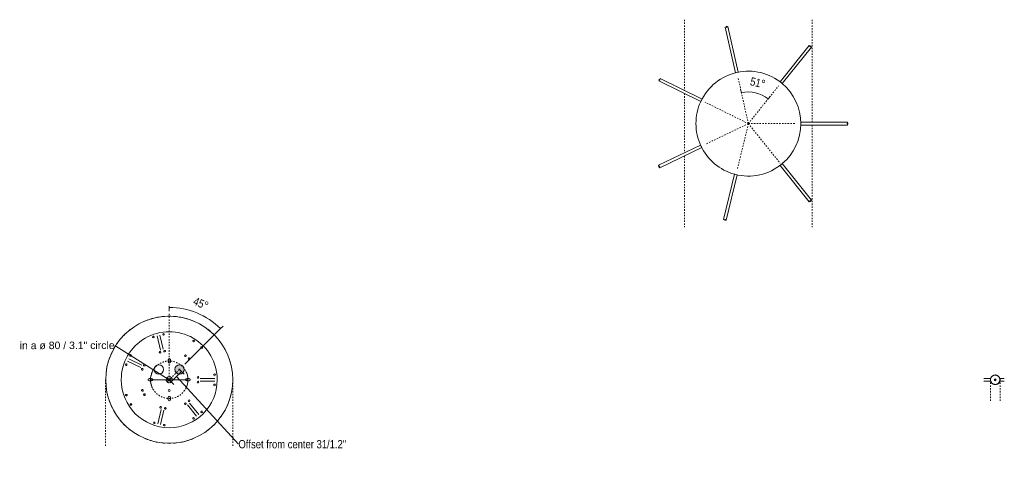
# Model space of a CAD drawing. Header units: millimetres. Extents: x 5395 to 10156, y 397 to 7363.
# Tile 10 of 10: x 8051 to 10156, y 6413 to 7363. Entities that reach past the tile are written whole.
import ezdxf

# ---------------------------------------------------------------- set-up
doc = ezdxf.new("R2010")
doc.units = ezdxf.units.MM
doc.linetypes.add('Dash', pattern=[6, 3, -3])
doc.layers.add('A-ANNO-DIMS', color=7, linetype='Dash', lineweight=9, true_color=0xd2d2d2)
for name, color, linetype, lineweight in [('A-ANNO-DIMS-8', 7, 'Continuous', 9), ('A-DETL-GENF', 7, 'Continuous', 9), ('E-LITE-EQPM', 7, 'Continuous', 20)]:
    doc.layers.add(name, color=color, linetype=linetype, lineweight=lineweight)
doc.styles.add('Arial', font='arial.ttf', dxfattribs={"height": 16})
doc.styles.add('Arial Narrow_3', font='ARIALN.TTF', dxfattribs={"height": 17.6})
doc.dimstyles.new('Angular_-_3mm_Arial', dxfattribs={"dimscale": 304.8, "dimtxt": 18.012385, "dimasz": 0, "dimexe": 0.026247, "dimexo": 0.052493, "dimgap": 0.026247, "dimtad": 1, "dimdec": 0, "dimzin": 0, "dimdsep": 46, "dimtxsty": 'Arial Narrow_3', "dimblk1": 'NONE', "dimblk2": 'NONE', "dimsah": 1, "dimcen": 0.09, "dimadec": 0, "dimazin": 0, "dimtfac": 1, "dimtdec": 4, "dimtix": 1, "dimtmove": 0, "dimatfit": 3, "dimfxl": 1, "dimtvp": 1, "dimtolj": 1, "dimtzin": 0, "dimarcsym": 2})
doc.dimstyles.new('Diameter_-_3mm_Arial', dxfattribs={"dimscale": 304.8, "dimtxt": 16.32415, "dimasz": 0, "dimexe": 0.062992, "dimexo": 0, "dimgap": 0.03937, "dimtad": 1, "dimjust": 3, "dimdec": 0, "dimzin": 0, "dimdsep": 46, "dimtxsty": 'Arial', "dimblk1": 'NONE', "dimblk2": 'NONE', "dimsah": 1, "dimcen": 0.09, "dimadec": 0, "dimazin": 0, "dimtfac": 1, "dimtdec": 4, "dimtix": 1, "dimtmove": 0, "dimatfit": 2, "dimfxl": 1, "dimtvp": 1, "dimtolj": 1, "dimtzin": 0, "dimarcsym": 2})
doc.dimstyles.new('FARO_-_2_2mm_Arial_Narrow_mm_Inch_Left_H', dxfattribs={"dimscale": 304.8, "dimtxt": 18.012385, "dimasz": 0, "dimexe": 0.026247, "dimexo": 0.0625, "dimgap": 0.013123, "dimtad": 3, "dimtih": 1, "dimtoh": 1, "dimdec": 0, "dimzin": 0, "dimdsep": 46, "dimtxsty": 'Arial Narrow_3', "dimblk1": 'NONE', "dimblk2": 'NONE', "dimsah": 1, "dimcen": 0.09, "dimadec": 0, "dimazin": 0, "dimtfac": 1, "dimtdec": 4, "dimtix": 1, "dimtmove": 1, "dimatfit": 3, "dimfxl": 0.026247, "dimfxlon": 1, "dimtvp": 1, "dimtolj": 1, "dimtzin": 0, "dimarcsym": 2})

# ---------------------------------------------------------------- blocks, each defined once
blk = doc.blocks.new('68595-5L_ 68596-5L_ 68596-5L  KOMBO400 - 64314-44-5L SAMBA Black_ribbon beige pendant lamp ø450-5L-699388-Planta_PDF Fixing Holes')
at = {"layer": 'E-LITE-EQPM', "color": 253, "true_color": 0xaaaaaa}
for p, q in [((-3, 66.1), (-3, 97.3)), ((3, 97.3), (3, 66.1)), ((-53.5, 39), (-77.8, 58.5)), ((-74.1, 63.1), (-49.7, 43.7)), ((-95.5, -18.4), (-65.2, -11.6)), ((-63.8, -17.5), (-94.2, -24.3)), ((93.8, -25.9), (63.5, -18.6)), ((65, -12.7), (95.2, -20.1)), ((39.5, -89), (26, -60.9)), ((31.4, -58.3), (44.9, -86.3))]:
    blk.add_line(p, q, dxfattribs=at)
for centre, radius, start, end in [((0, 0), 135.8, 108.0183, 110.8764), ((0, 0), 135.8, 102.5731, 105.712), ((0, 0), 135.8, 97.4328, 100.4646), ((0, 0), 135.8, 79.5354, 82.5672), ((0, 0), 135.8, 74.288, 77.4269), ((0, 0), 135.8, 69.1236, 71.9817), ((0, 0), 135.8, 129.1236, 131.9817), ((0, 0), 135.8, 123.8426, 126.6128), ((0, 0), 135.8, 118.5425, 121.4575), ((0, 0), 135.8, 113.3872, 116.1574), ((0, 0), 135.8, 63.8426, 66.6128), ((0, 0), 135.8, 58.5425, 61.4575), ((0, 0), 135.8, 53.3872, 56.1574), ((0, 0), 135.8, 48.0183, 50.8764), ((0, 0), 135.8, 139.5755, 142.5672), ((0, 0), 102.6, 90, 270), ((0, 0), 135.8, 134.288, 137.3498), ((-11, 96.9), 1.75, 360, 180), ((-11, 96.9), 1.75, 180, 360), ((0, 0), 102.6, 270, 90), ((11, 96.9), 1.75, 360, 180), ((11, 96.9), 1.75, 180, 360), ((0, 0), 135.8, 42.6503, 45.712), ((0, 0), 135.8, 37.4328, 40.4245), ((-68.8, 69.2), 1.75, 51.3188, 231.3188), ((-68.8, 69.2), 1.75, 231.3188, 51.3188), ((-5, 61.6), 1.8, 0, 180), ((5, 61.6), 1.8, 360, 180), ((68.7, 69.2), 1.75, 128.7032, 308.7032), ((68.7, 69.2), 1.75, 308.7032, 128.7032), ((0, 0), 135.8, 157.4328, 160.4245), ((-82.6, 52), 1.75, 51.3188, 231.3188), ((-82.6, 52), 1.75, 231.3188, 51.3188), ((-45, 42.4), 1.8, 51.3188, 231.3188), ((-45, 42.4), 1.8, 231.3188, 51.3188), ((-5, 61.6), 1.8, 180, 360), ((0, 42.6), 2.5, 124.785, 128.5647), ((0, 42.6), 2.5, 110.8667, 115.7059), ((0, 42.6), 2.5, 89.9882, 102.847), ((0, 42.6), 2.5, 82.9904, 89.9882), ((0, 42.6), 2.5, 69.0172, 74.9902), ((0, 42.6), 2.5, 55.0408, 59.9921), ((0, 42.6), 2.5, 41.814, 44.9941), ((5, 61.6), 1.8, 180, 360), ((45, 42.5), 1.8, 128.7032, 308.7032), ((45, 42.5), 1.8, 308.7032, 128.7032), ((82.5, 52), 1.75, 128.7032, 308.7032), ((82.5, 52), 1.75, 308.7032, 128.7032), ((0, 0), 135.8, 19.5755, 22.5672), ((0, 0), 135.8, 168.0183, 170.8764), ((0, 0), 135.8, 162.6503, 165.712), ((-51.2, 34.6), 1.8, 51.3188, 231.3188), ((-51.2, 34.6), 1.8, 231.3188, 51.3188), ((0, 37.6), 2.5, 205.7177, 210.1976), ((0, 37.6), 2.5, 218.5765, 231.4353), ((0, 37.6), 2.5, 239.8301, 244.2941), ((51.2, 34.6), 1.8, 128.7032, 308.7032), ((51.2, 34.6), 1.8, 308.7032, 128.7032), ((0, 0), 135.8, 14.288, 17.3498), ((0, 0), 135.8, 9.1236, 11.9817), ((0, 0), 135.8, 178.5425, 181.4575), ((0, 0), 135.8, 173.3872, 176.1574), ((-22.8, 0), 2.05, 0, 180), ((0, 0), 6.54, 90, 180), ((0, 0), 3, 360, 180), ((0, 0), 3, 360, 180), ((0, 0), 2, 360, 180), ((0, 0), 6.54, 0, 90), ((0, 0), 135.8, 3.8426, 6.6128), ((0, 0), 135.8, 358.5425, 1.4575), ((0, 0), 135.8, 183.8426, 186.6128), ((-97, -10.5), 1.75, 102.6993, 282.6993), ((-97, -10.5), 1.75, 282.6993, 102.6993), ((-61.2, -8.6), 1.8, 102.6993, 282.6993), ((-61.2, -8.6), 1.8, 282.6993, 102.6993), ((-59, -18.4), 1.8, 102.6993, 282.6993), ((-59, -18.4), 1.8, 282.6993, 102.6993), ((-22.8, 0), 2.05, 180, 360), ((0, 0), 6.54, 180, 270), ((0, 0), 3, 180, 360), ((0, 0), 3, 180, 360), ((0, 0), 2, 180, 360), ((0, 0), 6.54, 270, 360), ((22.2, -22.1), 10, 0, 180), ((58.7, -19.5), 1.8, 76.2365, 256.2365), ((58.7, -19.5), 1.8, 256.2365, 76.2365), ((61.1, -9.8), 1.8, 76.2365, 256.2365), ((61.1, -9.8), 1.8, 256.2365, 76.2365), ((96.8, -12.3), 1.75, 76.2365, 256.2365), ((96.8, -12.3), 1.75, 256.2365, 76.2365), ((0, 0), 135.8, 353.3872, 356.1574), ((0, 0), 135.8, 189.1236, 191.9817), ((0, 0), 135.8, 194.288, 197.3498), ((-92.1, -32.1), 1.75, 102.6993, 282.6993), ((-92.1, -32.1), 1.75, 282.6993, 102.6993), ((0, -37.6), 2.5, 124.785, 128.5647), ((0, -37.6), 2.5, 110.8667, 115.7059), ((0, -37.6), 2.5, 89.9882, 102.847), ((0, -37.6), 2.5, 82.9904, 89.9882), ((0, -37.6), 2.5, 69.0172, 74.9902), ((0, -37.6), 2.5, 55.0408, 59.9921), ((0, -37.6), 2.5, 41.814, 44.9941), ((22.2, -22.1), 10, 180, 360), ((91.5, -33.8), 1.75, 76.2365, 256.2365), ((91.5, -33.8), 1.75, 256.2365, 76.2365), ((0, 0), 135.8, 342.6503, 345.712), ((0, 0), 135.8, 348.0183, 350.8764), ((0, 0), 135.8, 199.5755, 202.5672), ((-31.8, -53), 1.8, 153.6993, 333.6993), ((-31.8, -53), 1.8, 333.6993, 153.6993), ((-22.8, -57.5), 1.8, 153.6993, 333.6993), ((-22.8, -57.5), 1.8, 333.6993, 153.6993), ((0, -42.6), 2.5, 205.7177, 210.1976), ((0, -42.6), 2.5, 218.5765, 231.4353), ((0, -42.6), 2.5, 239.8301, 244.2941), ((22.2, -57.7), 1.8, 25.6993, 205.6993), ((22.2, -57.7), 1.8, 205.6993, 25.6993), ((31.3, -53.4), 1.8, 25.6993, 205.6993), ((31.3, -53.4), 1.8, 205.6993, 25.6993), ((0, 0), 135.8, 337.4328, 340.4245), ((0, 0), 135.8, 217.4328, 220.4245), ((-52.8, -82), 1.75, 153.6993, 333.6993), ((-52.8, -82), 1.75, 333.6993, 153.6993), ((52, -82.5), 1.75, 25.6993, 205.6993), ((52, -82.5), 1.75, 205.6993, 25.6993), ((0, 0), 135.8, 319.5755, 322.5672), ((0, 0), 135.8, 222.6503, 225.712), ((0, 0), 135.8, 228.0183, 230.8764), ((-33, -91.8), 1.75, 153.6993, 333.6993), ((-33, -91.8), 1.75, 333.6993, 153.6993), ((32.1, -92.1), 1.75, 25.6993, 205.6993), ((32.1, -92.1), 1.75, 205.6993, 25.6993), ((0, 0), 135.8, 309.1236, 311.9817), ((0, 0), 135.8, 314.288, 317.3498), ((0, 0), 135.8, 233.3872, 236.1574), ((0, 0), 135.8, 238.5425, 241.4575), ((0, 0), 135.8, 243.8426, 246.6128), ((0, 0), 135.8, 293.3872, 296.1574), ((0, 0), 135.8, 298.5425, 301.4575), ((0, 0), 135.8, 303.8426, 306.6128), ((0, 0), 135.8, 249.1236, 251.9817), ((0, 0), 135.8, 254.288, 257.4269), ((0, 0), 135.8, 259.5354, 262.5672), ((0, 0), 135.8, 277.4328, 280.4646), ((0, 0), 135.8, 282.5731, 285.712), ((0, 0), 135.8, 288.0183, 290.8764)]:
    blk.add_arc(centre, radius, start, end, dxfattribs=at)
blk = doc.blocks.new('68595-5L_ 68596-5L_ 68596-5L  KOMBO400 - 64314-44-5L SAMBA Black_ribbon beige pendant lamp ø450-5L-699388-Planta_PDF Fixing Holes Copy 1')
at = {"layer": 'E-LITE-EQPM', "color": 253, "true_color": 0xaaaaaa}
for p, q in [((-3, 362.3), (-3, 371.8)), ((3, 371.8), (3, 362.3)), ((-3, 328.2), (-3, 342.6)), ((3, 342.6), (3, 328.2))]:
    blk.add_line(p, q, dxfattribs=at)
blk = doc.blocks.new('canopy_soporte - canopy-557651-Planta_PDF Fixing Holes Copy 1')
at = {"layer": 'E-LITE-EQPM', "color": 253, "true_color": 0xaaaaaa}
for p, q in [((10.7, 2), (9.8, 2)), ((10.7, 2), (10.7, 0)), ((10.7, 0), (10.7, -2)), ((9.8, -2), (10.7, -2))]:
    blk.add_line(p, q, dxfattribs=at)
at = {"layer": 'E-LITE-EQPM', "color": 253, "true_color": 0xaaaaaa, "flags": 128}
for points in [[(0, 10.3), (-2.1, 10.1), (-4.1, 9.4), (-5.9, 8.4), (-7.5, 7), (-8.8, 5.3), (-9.7, 3.4), (-10.2, 1.4), (-10.3, -0.7), (-9.9, -2.8), (-9.1, -4.8), (-8, -6.5), (-6.5, -8), (-4.7, -9.2), (-2.7, -9.9), (-0.7, -10.3), (0, -10.3)], [(10, 2), (9.9, 2.8), (9.1, 4.8), (8, 6.5), (6.5, 8), (4.7, 9.2), (2.7, 9.9), (0.7, 10.3), (0, 10.3)], [(0, -10.3), (2.1, -10.1), (4.1, -9.4), (5.9, -8.4), (7.5, -7), (8.8, -5.3), (9.7, -3.4), (10, -2)]]:
    blk.add_lwpolyline(points, dxfattribs=at)
at = {"layer": 'E-LITE-EQPM', "color": 253, "true_color": 0xaaaaaa}
for start, end in [(90, 270), (270, 90)]:
    blk.add_arc((0, 0), 10, start, end, dxfattribs=at)
for points, knots in [([(0, 10), (-0.3, 10), (-1, 10), (-2.2, 9.8), (-3.2, 9.5), (-3.8, 9.3), (-4, 9.2), (-4.1, 9.1), (-4.2, 9.1), (-4.2, 9.1)], [0, 0, 0, 0, 0.1428571, 0.2857143, 0.5714286, 0.6785714, 0.7321429, 0.7857143, 0.8392857, 0.8392857, 0.8392857, 0.8392857]), ([(4.2, 9.1), (4.2, 9.1), (3.8, 9.2), (2.9, 9.6), (1.5, 9.9), (0.5, 10), (0, 10)], [0.1428571, 0.1428571, 0.1428571, 0.1428571, 0.2857143, 0.5714286, 0.7857143, 1, 1, 1, 1]), ([(9.9, 1.4), (9.9, 1.5), (9.9, 1.6), (9.8, 1.8), (9.8, 1.8)], [0.753091, 0.753091, 0.753091, 0.753091, 0.7916667, 0.8611111, 0.8611111, 0.8611111, 0.8611111]), ([(10, 0.1), (10, 0.2), (10, 0.3), (10, 0.5), (10, 0.6), (10, 0.7)], [0.51388889, 0.51388889, 0.51388889, 0.51388889, 0.54861111, 0.58333333, 0.61235075, 0.61235075, 0.61235075, 0.61235075]), ([(-4.2, -9.1), (-4.2, -9.1), (-3.8, -9.2), (-2.9, -9.6), (-1.5, -9.9), (-0.5, -10), (0, -10)], [0.1428571, 0.1428571, 0.1428571, 0.1428571, 0.2857143, 0.5714286, 0.7857143, 1, 1, 1, 1]), ([(0, -10), (0.3, -10), (1, -10), (2.2, -9.8), (3.2, -9.5), (3.8, -9.3), (4, -9.2), (4.1, -9.1), (4.2, -9.1), (4.2, -9.1)], [0, 0, 0, 0, 0.1428571, 0.2857143, 0.5714286, 0.6785714, 0.7321429, 0.7857143, 0.8392857, 0.8392857, 0.8392857, 0.8392857])]:
    blk.add_open_spline(points, degree=3, knots=knots, dxfattribs=at)
for points in [[(9.8, 1.8), (9.8, 1.9), (9.8, 2), (9.8, 2)], [(10, 0.8), (10, 0.8), (10, 0.9), (10, 0.9)], [(10, -0.3), (10, -0.2), (10, -0.1), (10, 0.1)], [(9.8, -1.9), (9.8, -1.8), (9.9, -1.7), (9.9, -1.6), (9.9, -1.5)], [(9.8, -2), (9.8, -2), (9.8, -2), (9.8, -1.9), (9.8, -1.9)], [(10, -1), (10, -0.9), (10, -0.8), (10, -0.7)]]:
    blk.add_open_spline(points, degree=3, dxfattribs=at)
blk = doc.blocks.new('DIMBLOCK7-Planta_PDF Fixing Holes')
at = {"layer": 'A-ANNO-DIMS-8', "color": 251, "true_color": 0x5b5b5b, "transparency": 16777216}
for p, q in [((8397, 6611.8), (8374.8, 6589.7)), ((8391.4, 6617.5), (8402.7, 6606.2)), ((8397, 6611.8), (8391.4, 6617.5)), ((8369.2, 6595.4), (8380.5, 6584.1)), ((8374.8, 6589.7), (8369.2, 6595.4)), ((8518.5, 6456.7), (8385.9, 6600.8)), ((8518.5, 6456.7), (8518.5, 6456.7))]:
    blk.add_line(p, q, dxfattribs=at)
at = {"layer": 'A-ANNO-DIMS-8', "color": 0, "transparency": 16777216, "insert": (8518.5, 6465.2), "char_height": 17.6, "width": 276.533, "attachment_point": 1, "line_spacing_factor": 0.974696, "style": 'Arial Narrow_3'}
blk.add_mtext('Offset from center 31/1.2"', dxfattribs=at)
blk = doc.blocks.new('_None')
blk = doc.blocks.new('DIMBLOCK8-Planta_PDF Fixing Holes')
at = {"layer": 'A-ANNO-DIMS-8', "color": 8, "true_color": 0x787878, "transparency": 16777216}
for p, q in [((8254, 6667.6), (8370.5, 6594.1)), ((8254, 6667.6), (8254, 6667.6)), ((8370.5, 6594.1), (8330.5, 6594)), ((8366.4, 6598.1), (8374.5, 6590.1)), ((8366.5, 6590.1), (8374.4, 6598.1)), ((8370.5, 6594.1), (8410.5, 6594.2))]:
    blk.add_line(p, q, dxfattribs=at)
for start, end in [(152.6176, 207.6215), (332.6176, 27.6215)]:
    blk.add_arc((8370.5, 6594.1), 40, start, end, dxfattribs=at)
at = {"layer": 'A-ANNO-DIMS-8', "color": 0, "transparency": 16777216, "insert": (8050.8, 6675.4), "char_height": 16, "width": 243.807, "attachment_point": 1, "rotation": 0.1195, "line_spacing_factor": 0.941778, "style": 'Arial'}
blk.add_mtext('in a ø 80 / 3.1" circle', dxfattribs=at)
blk = doc.blocks.new('DIMBLOCK9-Planta_PDF Fixing Holes')
at = {"layer": 'A-ANNO-DIMS-8', "color": 251, "true_color": 0x5b5b5b, "transparency": 16777216}
for p, q in [((8370.5, 6748.7), (8370.5, 6751.1)), ((8370.5, 6748.7), (8370.5, 6740.7)), ((8479.9, 6703.3), (8404, 6627.5)), ((8479.9, 6703.3), (8485.6, 6708.9)), ((8479.9, 6703.3), (8479.9, 6703.3))]:
    blk.add_line(p, q, dxfattribs=at)
blk.add_arc((8370.5, 6594.1), 154.6, 44.9259, 90, dxfattribs=at)
blk.add_arc((8370.5, 6594.1), 154.6, 44.9259, 90, dxfattribs=at)
at = {"layer": 'A-ANNO-DIMS-8', "color": 0, "transparency": 16777216, "insert": (8426.7, 6771.4), "char_height": 17.6, "width": 38.426, "attachment_point": 1, "rotation": 337.4629, "line_spacing_factor": 0.974696, "style": 'Arial Narrow_3'}
blk.add_mtext('45°', dxfattribs=at)
blk = doc.blocks.new('DIMBLOCK13-Planta_PDF Floron')
at = {"layer": 'A-ANNO-DIMS-8', "color": 251, "true_color": 0x5b5b5b, "transparency": 16777216}
for p, q in [((9593.8, 7207.4), (9592, 7215.2)), ((9593.8, 7207.4), (9593.8, 7207.4)), ((9650.9, 7194.2), (9655.9, 7200.4)), ((9650.9, 7194.2), (9650.9, 7194.2)), ((9650.9, 7194.2), (9650.9, 7194.2))]:
    blk.add_line(p, q, dxfattribs=at)
blk.add_arc((9608.6, 7141.4), 67.6, 51.3143, 102.6948, dxfattribs=at)
blk.add_arc((9608.6, 7141.4), 67.6, 51.3143, 102.6948, dxfattribs=at)
at = {"layer": 'A-ANNO-DIMS-8', "color": 0, "transparency": 16777216, "insert": (9615.1, 7240.9), "char_height": 17.6, "width": 38.426, "attachment_point": 1, "rotation": 347.0045, "line_spacing_factor": 0.974696, "style": 'Arial Narrow_3'}
blk.add_mtext('51°', dxfattribs=at)

msp = doc.modelspace()

# ---------------------------------------------------------------- hatches: boundary and pattern name
at = {"layer": 'A-DETL-GENF', "true_color": 0xe2e2e2}
h = msp.add_hatch(color=254, dxfattribs=at)
h.paths.add_polyline_path([(8370.5, 6549), (8371.1, 6549.1), (8371.7, 6549.3), (8372.2, 6549.7), (8372.6, 6550.2), (8372.9, 6550.8), (8373, 6551.5), (8372.9, 6557.1), (8372.6, 6557.7), (8372.2, 6558.3), (8371.7, 6558.7), (8371.1, 6558.9), (8370.5, 6559), (8369.8, 6558.9), (8369.2, 6558.7), (8368.7, 6558.3), (8368.3, 6557.7), (8368, 6557.1), (8368, 6556.5), (8368, 6550.8), (8368.3, 6550.2), (8368.7, 6549.7), (8369.2, 6549.3), (8369.8, 6549.1)], flags=0)
h.paths.add_polyline_path([(8327.8, 6591.6), (8333.4, 6591.7), (8334.1, 6592), (8334.5, 6592.2), (8334.9, 6592.7), (8335.2, 6593.2), (8335.3, 6593.8), (8335.3, 6594.4), (8335.1, 6595.2), (8334.9, 6595.5), (8334.5, 6596), (8334, 6596.3), (8333.4, 6596.5), (8332.8, 6596.6), (8327.2, 6596.5), (8326.6, 6596.3), (8326.1, 6595.9), (8325.6, 6595.2), (8325.4, 6594.8), (8325.3, 6594.1), (8325.4, 6593.5), (8325.7, 6592.9), (8326.1, 6592.3), (8326.6, 6591.9), (8327.2, 6591.7)], flags=0)
h.paths.add_polyline_path([(8408.1, 6591.6), (8413.7, 6591.7), (8414.2, 6591.9), (8414.7, 6592.2), (8415.1, 6592.7), (8415.4, 6593.2), (8415.6, 6593.8), (8415.6, 6594.4), (8415.3, 6595.2), (8415.1, 6595.5), (8414.7, 6596), (8414.2, 6596.3), (8413.7, 6596.5), (8413.1, 6596.6), (8407.4, 6596.5), (8406.8, 6596.3), (8406.3, 6595.9), (8405.8, 6595.2), (8405.7, 6594.8), (8405.6, 6594.1), (8405.7, 6593.5), (8405.9, 6592.9), (8406.3, 6592.3), (8406.8, 6591.9), (8407.4, 6591.7)], flags=0)
h.paths.add_polyline_path([(8392.6, 6606.2), (8395.2, 6606.6), (8397.6, 6607.6), (8399.7, 6609.2), (8401.3, 6611.2), (8402.3, 6613.6), (8402.6, 6616.2), (8402.3, 6618.8), (8401.3, 6621.2), (8399.7, 6623.3), (8397.6, 6624.9), (8395.2, 6625.9), (8392.6, 6626.2), (8390, 6625.9), (8387.6, 6624.9), (8385.6, 6623.3), (8384, 6621.2), (8383, 6618.8), (8382.6, 6616.2), (8383, 6613.6), (8384, 6611.2), (8385.6, 6609.2), (8387.6, 6607.6), (8390, 6606.6)], flags=0)
h.paths.add_polyline_path([(8370.5, 6629.2), (8371.1, 6629.3), (8371.7, 6629.6), (8372.2, 6630), (8372.7, 6630.7), (8372.9, 6631.1), (8373, 6631.7), (8372.9, 6637.4), (8372.6, 6638), (8372.2, 6638.5), (8371.7, 6638.9), (8371.1, 6639.1), (8370.5, 6639.2), (8369.8, 6639.1), (8369.2, 6638.9), (8368.7, 6638.5), (8368.3, 6638), (8368, 6637.4), (8368, 6636.7), (8368, 6631.1), (8368.3, 6630.5), (8368.7, 6630), (8369.2, 6629.6), (8369.8, 6629.3)], flags=0)
msp.add_hatch(color=254, dxfattribs=at).paths.add_polyline_path([(10136.4, 6592.1), (10136.9, 6592.2), (10137.4, 6592.4), (10137.8, 6592.7), (10138.1, 6593.1), (10138.3, 6593.6), (10138.4, 6594.1), (10138.3, 6594.6), (10138.1, 6595.1), (10137.8, 6595.5), (10137.4, 6595.8), (10136.9, 6596), (10136.4, 6596.1), (10135.9, 6596), (10135.4, 6595.8), (10135, 6595.5), (10134.6, 6595.1), (10134.4, 6594.6), (10134.4, 6594.1), (10134.4, 6593.6), (10134.6, 6593.1), (10135, 6592.7), (10135.4, 6592.4), (10135.9, 6592.2)], flags=0)

# ---------------------------------------------------------------- linework, layer by layer
at = {"layer": 'A-ANNO-DIMS'}
for p, q in [((9471.9, 7363.4), (9471.9, 7212.4)), ((9745.3, 7363.4), (9745.3, 7144.4)), ((9608.6, 7141.4), (9586.4, 7240)), ((9608.6, 7141.4), (9673, 7221.8)), ((9471.9, 7205.7), (9471.9, 7079)), ((9608.6, 7141.4), (9516.3, 7187.1)), ((9608.6, 7141.4), (9518.5, 7098.1)), ((9608.6, 7141.4), (9584.7, 7043.3)), ((9608.6, 7141.4), (9676.3, 7057)), ((9608.6, 7141.4), (9709.6, 7141.4)), ((9745.3, 7138.4), (9745.3, 6920.2)), ((9471.9, 7072.3), (9471.9, 6920.2)), ((8370.5, 6594.1), (8370.5, 6735.1)), ((8392.6, 6616.2), (8370.5, 6594.1)), ((8234.6, 6594.1), (8234.6, 6453.1)), ((8506.3, 6594.1), (8506.3, 6453.1)), ((10126.1, 6594.1), (10126.1, 6547.2)), ((10146.7, 6594.1), (10146.7, 6547.2))]:
    msp.add_line(p, q, dxfattribs=at)
msp.add_circle((8370.5, 6594.1), 40, dxfattribs=at)
msp.add_arc((8370.5, 6594.1), 6.54, 180, 0, dxfattribs=at)
at = {"layer": 'E-LITE-EQPM'}
for p, q in [((9561.1, 7347.9), (9559.1, 7347.4)), ((9559.1, 7347.4), (9581.1, 7250.1)), ((9562.4, 7346.6), (9561.1, 7347.9)), ((9563, 7348.3), (9561.7, 7349.5)), ((9561.7, 7349.5), (9562.4, 7346.6)), ((9565, 7348.7), (9563, 7348.3)), ((9586.9, 7251.4), (9565, 7348.7)), ((9738.7, 7308.6), (9676.3, 7230.8)), ((9681, 7227), (9743.3, 7304.9)), ((9740.3, 7307.4), (9738.7, 7308.6)), ((9741.9, 7307.9), (9740.1, 7305.6)), ((9740.1, 7305.6), (9740.3, 7307.4)), ((9741.7, 7306.2), (9741.9, 7307.9)), ((9743.3, 7304.9), (9741.7, 7306.2)), ((9419.2, 7236.2), (9417.4, 7236)), ((9417.4, 7236), (9420.1, 7234.7)), ((9418.3, 7234.5), (9417.4, 7232.6)), ((9417.4, 7232.6), (9506.9, 7188.4)), ((9420.1, 7234.7), (9418.3, 7234.5)), ((9420.1, 7238), (9419.2, 7236.2)), ((9509.5, 7193.8), (9420.1, 7238)), ((9820.4, 7144.4), (9720.7, 7144.4)), ((9720.7, 7138.4), (9820.4, 7138.4)), ((9818.9, 7141.4), (9820.4, 7142.4)), ((9821.9, 7141.4), (9818.9, 7141.4)), ((9820.4, 7142.4), (9820.4, 7144.4)), ((9820.4, 7140.5), (9821.9, 7141.4)), ((9820.4, 7138.4), (9820.4, 7140.5)), ((9506.4, 7095.6), (9416.5, 7052.3)), ((9419.1, 7046.9), (9509, 7090.1)), ((9416.5, 7052.3), (9417.3, 7050.5)), ((9676.3, 7052.1), (9738.7, 6974.3)), ((9743.4, 6978), (9681, 7055.9)), ((9417.3, 7050.5), (9416.4, 7049)), ((9416.4, 7049), (9419.1, 7050.3)), ((9419.1, 7050.3), (9418.2, 7048.8)), ((9418.2, 7048.8), (9419.1, 7046.9)), ((9579.2, 7033.3), (9555.6, 6936.4)), ((9561.4, 6934.9), (9585, 7031.9)), ((9738.7, 6974.3), (9740.3, 6975.5)), ((9742, 6975), (9740.1, 6977.3)), ((9740.1, 6977.3), (9741.8, 6976.7)), ((9740.3, 6975.5), (9742, 6975)), ((9741.8, 6976.7), (9743.4, 6978)), ((9555.6, 6936.4), (9557.6, 6935.9)), ((9557.6, 6935.9), (9558.1, 6934.2)), ((9558.1, 6934.2), (9558.8, 6937.1)), ((9558.8, 6937.1), (9559.4, 6935.4)), ((9559.4, 6935.4), (9561.4, 6934.9)), ((8368, 6636.7), (8368, 6631.7)), ((8373, 6631.7), (8373, 6636.7)), ((8332.8, 6596.6), (8327.8, 6596.6)), ((8327.8, 6591.6), (8332.8, 6591.6)), ((8413.1, 6596.6), (8408.1, 6596.6)), ((8408.1, 6591.6), (8413.1, 6591.6)), ((8368, 6556.5), (8368, 6551.5)), ((8373, 6551.5), (8373, 6556.5))]:
    msp.add_line(p, q, dxfattribs=at)
at = {"layer": 'E-LITE-EQPM', "color": 253, "true_color": 0xaaaaaa}
for p, q in [((8368, 6636.7), (8368, 6631.7)), ((8373, 6631.7), (8373, 6636.7)), ((8332.8, 6596.6), (8327.8, 6596.6)), ((8327.8, 6591.6), (8332.8, 6591.6)), ((8413.1, 6596.6), (8408.1, 6596.6)), ((8408.1, 6591.6), (8413.1, 6591.6)), ((8368, 6556.5), (8368, 6551.5)), ((8373, 6551.5), (8373, 6556.5))]:
    msp.add_line(p, q, dxfattribs=at)
at = {"layer": 'E-LITE-EQPM'}
for centre, radius, start, end in [((9608.6, 7141.4), 112.1, 50, 155), ((9608.6, 7141.4), 112.1, 101.1655, 104.2329), ((9608.6, 7141.4), 112.1, 49.785, 52.8523), ((9608.6, 7141.4), 112.1, 0.0043, 49.7854), ((9608.6, 7141.4), 112.1, 155.2283, 180), ((9608.6, 7141.4), 112.1, 152.1558, 155.2232), ((9608.6, 7141.4), 112.1, 180, 204.9973), ((9608.6, 7141.4), 112.1, 310.2422, 360), ((9608.6, 7141.4), 112.1, 358.4707, 1.5381), ((9608.6, 7141.4), 112.1, 204.161, 207.2284), ((9608.6, 7141.4), 112.1, 205.0026, 254.7722), ((9608.6, 7141.4), 112.1, 255, 310), ((9608.6, 7141.4), 112.1, 307.1742, 310.2416), ((9608.6, 7141.4), 112.1, 254.7756, 257.843), ((8370.5, 6636.7), 2.5, 0, 180), ((8370.5, 6631.7), 2.5, 180, 0), ((8392.6, 6616.2), 10, 0, 180), ((8392.6, 6616.2), 10, 180, 0), ((8327.8, 6594.1), 2.5, 90, 270), ((8332.8, 6594.1), 2.5, 270, 90), ((8408.1, 6594.1), 2.5, 90, 270), ((8413.1, 6594.1), 2.5, 270, 90), ((10136.4, 6594.1), 2, 90, 270), ((10136.4, 6594.1), 2, 270, 90), ((8370.5, 6556.5), 2.5, 0, 180), ((8370.5, 6551.5), 2.5, 180, 0)]:
    msp.add_arc(centre, radius, start, end, dxfattribs=at)
at = {"layer": 'E-LITE-EQPM', "color": 253, "true_color": 0xaaaaaa}
for centre, radius, start, end in [((8370.5, 6594.1), 135.8, 0, 180), ((8370.5, 6636.7), 2.5, 0, 180), ((8370.5, 6631.7), 2.5, 180, 0), ((8392.6, 6616.2), 10, 0, 180), ((8392.6, 6616.2), 10, 180, 0), ((8370.5, 6594.1), 135.8, 180, 0), ((8327.8, 6594.1), 2.5, 90, 270), ((8332.8, 6594.1), 2.5, 270, 90), ((8408.1, 6594.1), 2.5, 90, 270), ((8413.1, 6594.1), 2.5, 270, 90), ((10136.4, 6594.1), 2, 90, 270), ((10136.4, 6594.1), 2, 270, 90), ((8370.5, 6556.5), 2.5, 0, 180), ((8370.5, 6551.5), 2.5, 180, 0)]:
    msp.add_arc(centre, radius, start, end, dxfattribs=at)

# ---------------------------------------------------------------- block references
at = {"layer": 'E-LITE-EQPM', "color": 253, "true_color": 0xaaaaaa, "extrusion": (0, 0, -1), "rotation": 89.9999949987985}
for name, p in [('68595-5L_ 68596-5L_ 68596-5L  KOMBO400 - 64314-44-5L SAMBA Black_ribbon beige pendant lamp ø450-5L-699388-Planta_PDF Fixing Holes', (-8370.5, 6594.1)), ('68595-5L_ 68596-5L_ 68596-5L  KOMBO400 - 64314-44-5L SAMBA Black_ribbon beige pendant lamp ø450-5L-699388-Planta_PDF Fixing Holes Copy 1', (-9783.9, 6594.1))]:
    msp.add_blockref(name, p, dxfattribs=at)
at = {"layer": 'E-LITE-EQPM', "color": 253, "true_color": 0xaaaaaa}
msp.add_blockref('canopy_soporte - canopy-557651-Planta_PDF Fixing Holes Copy 1', (10136.4, 6594.1), dxfattribs=at)

# ---------------------------------------------------------------- dimensions: what is measured, and where the dimension line sits
at = {"layer": 'A-ANNO-DIMS', "color": 251, "linetype": 'Continuous', "true_color": 0x5b5b5b}
for base, center, p1, p2, override, picture, middle in [((9633.5, 7204.3), (9608.6, 7141.4), (9660.9, 7206.7), (9590.2, 7223), {"dimpost": '<>', "dimfxl": 72.47977}, 'DIMBLOCK13-Planta_PDF Floron', (9627.6, 7223.9)), ((8447.9, 6727.9), (8370.5, 6594.1), (8392.6, 6616.2), (8370.5, 6735.1), {"dimpost": '<>', "dimfxl": 120.933141}, 'DIMBLOCK9-Planta_PDF Fixing Holes', (8436.2, 6752.5))]:
    dim = msp.add_angular_dim_3p(base=base, center=center, p1=p1, p2=p2, dimstyle='Angular_-_3mm_Arial', override=override, dxfattribs=at)
    dim.commit()
    dim.dimension.update_dxf_attribs({"geometry": picture, "text_midpoint": middle})
at = {"layer": 'A-ANNO-DIMS', "color": 8, "linetype": 'Continuous', "true_color": 0x787878}
dim = msp.add_diameter_dim_2p(p1=(8410.5, 6594.2), p2=(8330.5, 6594), text='in a<>circle', dimstyle='Diameter_-_3mm_Arial', override={"dimpost": 'ø<>'}, dxfattribs=at)
dim.commit()
dim.dimension.update_dxf_attribs({"geometry": 'DIMBLOCK8-Planta_PDF Fixing Holes', "text_midpoint": (8370.4, 6616.5)})
at = {"layer": 'A-ANNO-DIMS', "color": 251, "linetype": 'Continuous', "true_color": 0x5b5b5b}
dim = msp.add_linear_dim(base=(8374.8, 6589.7), p1=(8391.4, 6617.5), p2=(8369.2, 6595.4), angle=44.9259, text='Offset from center <>', dimstyle='FARO_-_2_2mm_Arial_Narrow_mm_Inch_Left_H', override={"dimpost": '<>', "dimfxl": 31.319017}, dxfattribs=at)
dim.commit()
dim.dimension.update_dxf_attribs({"geometry": 'DIMBLOCK7-Planta_PDF Fixing Holes', "text_midpoint": (8656.8, 6453.5), "dimtype": 160})

doc.saveas('drawing.dxf')
